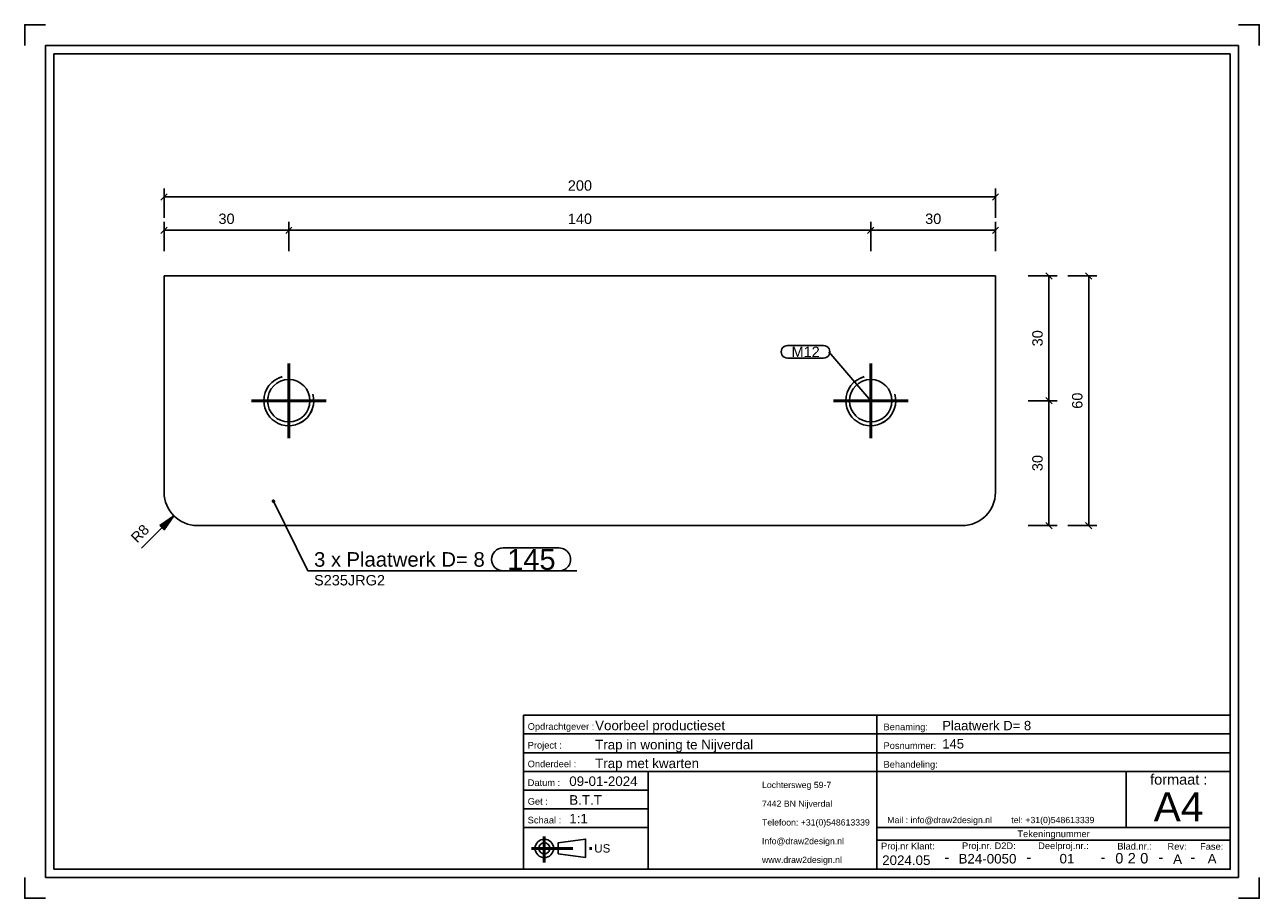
# Model space of a CAD drawing. Header units: millimetres. Extents: x 446 to 743, y -362 to -152.
import ezdxf
from ezdxf.enums import TextEntityAlignment as Align

# ---------------------------------------------------------------- set-up
doc = ezdxf.new("R2010")
doc.units = ezdxf.units.MM
doc.linetypes.add('STRICHPUNKT2', pattern=[18.5, 10, -4, 0.5, -4])
doc.layers.get('0').update_dxf_attribs({"linetype": 'CONTINUOUS'})
for name, color, linetype in [('DIM49', 4, 'CONTINUOUS'), ('LE_RED', 1, 'CONTINUOUS'), ('TXT_ALL', 7, 'CONTINUOUS'), ('TXT_DIM49', 2, 'CONTINUOUS'), ('TXT_YELLOW', 2, 'CONTINUOUS')]:
    doc.layers.add(name, color=color, linetype=linetype)
doc.layers.add('LE_ALL', color=7, linetype='CONTINUOUS', lineweight=50)
doc.styles.add('ARIAL', font='arial.ttf')

# ---------------------------------------------------------------- blocks, each defined once
blk = doc.blocks.new('TFIELD_00004', base_point=(717.97, -340.46))
at = {"layer": 'TXT_YELLOW', "style": 'ARIAL'}
blk.add_text('A4', height=7, dxfattribs=at).set_placement((717.97, -340.46), align=Align.MIDDLE_LEFT)
blk = doc.blocks.new('FLEX_00003', base_point=(723.88, -345.46))
blk.add_blockref('TFIELD_00004', (717.97, -340.46))
blk = doc.blocks.new('TFIELD_00007', base_point=(653.88, -343.64))
at = {"layer": 'TXT_YELLOW', "style": 'ARIAL'}
blk.add_text('Mail : info@draw2design.nl        tel: +31(0)548613339', height=1.5, dxfattribs=at).set_placement((653.88, -343.64), align=Align.MIDDLE_LEFT)
blk = doc.blocks.new('FLEX_00006', base_point=(653.88, -344.89))
blk.add_blockref('TFIELD_00007', (653.88, -343.64))
blk = doc.blocks.new('DRAW2DESIGNLOGO_00005', base_point=(653.81, -341.97))
blk.add_blockref('FLEX_00006', (653.88, -344.89))
blk = doc.blocks.new('TFIELD_00011', base_point=(583.38, -350.46))
at = {"layer": 'TXT_YELLOW', "style": 'ARIAL'}
blk.add_text('US', height=2, dxfattribs=at).set_placement((583.38, -350.46), align=Align.MIDDLE_LEFT)
blk = doc.blocks.new('FLEX_00010', base_point=(583.38, -350.46))
blk.add_blockref('TFIELD_00011', (583.38, -350.46))
blk = doc.blocks.new('US_00009', base_point=(572.71, -350.46))
blk.add_line((574.73, -351.79), (581.29, -352.68))
blk.add_lwpolyline([(574.73, -351.79), (574.73, -349.12), (581.29, -348.24), (581.29, -352.68)])
for radius in [2.22, 1.33]:
    blk.add_circle((571.38, -350.46), radius)
at = {"layer": 'LE_ALL', "color": 1, "linetype": 'STRICHPUNKT2'}
for p, q in [((568.27, -350.46), (583.14, -350.46)), ((571.38, -347.64), (571.38, -353.86))]:
    blk.add_line(p, q, dxfattribs=at)
blk.add_blockref('FLEX_00010', (583.38, -350.46))
blk = doc.blocks.new('TFIELD_00014', base_point=(623.75, -353.21))
at = {"layer": 'TXT_YELLOW', "style": 'ARIAL'}
for s, p in [('Lochtersweg 59-7', (623.75, -335.21)), ('7442 BN Nijverdal', (623.75, -339.71)), ('Telefoon: +31(0)548613339', (623.75, -344.21)), ('Info@draw2design.nl', (623.75, -348.71)), ('www.draw2design.nl', (623.75, -353.21))]:
    blk.add_text(s, height=1.5, dxfattribs=at).set_placement(p, align=Align.MIDDLE_LEFT)
blk = doc.blocks.new('FLEX_00013', base_point=(636.57, -355.46))
blk.add_blockref('TFIELD_00014', (623.75, -353.21))
blk = doc.blocks.new('D2D_00012', base_point=(596.63, -353.6))
blk.add_blockref('FLEX_00013', (636.57, -355.46))
blk = doc.blocks.new('SCHRIFE_00016', base_point=(577.38, -335.46))
for p, q in [((566.38, -318.46), (651.38, -318.46)), ((651.38, -318.46), (736.38, -318.46)), ((651.38, -355.46), (651.38, -318.46)), ((736.38, -318.46), (736.38, -355.46)), ((566.38, -322.96), (651.38, -322.96)), ((651.38, -322.96), (736.38, -322.96)), ((566.38, -327.46), (651.38, -327.46)), ((651.38, -327.46), (736.38, -327.46)), ((566.38, -331.96), (736.38, -331.96)), ((596.38, -331.96), (596.38, -355.46)), ((711.38, -331.96), (711.38, -345.46)), ((596.38, -336.46), (566.38, -336.46)), ((596.38, -340.96), (566.38, -340.96)), ((596.38, -345.46), (566.38, -345.46)), ((736.38, -345.46), (651.38, -345.46)), ((736.38, -348.46), (651.38, -348.46))]:
    blk.add_line(p, q)
blk.add_lwpolyline([(736.38, -355.46), (566.38, -355.46), (566.38, -318.46)])
at = {"layer": 'TXT_YELLOW', "style": 'ARIAL'}
for s, height, p in [('Voorbeel productieset', 2.3, (583.6, -322.06)), ('Plaatwerk D= 8', 2.25, (667.1, -322.06)), ('Trap in woning te Nijverdal', 2.3, (583.6, -326.66)), ('145', 2.25, (667.1, -326.45)), ('Trap met kwarten', 2.3, (583.6, -331.16)), ('09-01-2024', 2.3, (577.38, -335.46)), ('B.T.T', 2.3, (577.38, -339.96)), ('1:1', 2.3, (577.38, -344.46))]:
    blk.add_text(s, height=height, dxfattribs=at).set_placement(p)
for s, height, p in [('2024.05', 2.3, (658.46, -354.46)), ('-', 2.5, (668.21, -353.8)), ('B24-0050', 2.3, (677.98, -354.1)), ('-', 2.5, (687.95, -353.8)), ('01', 2.3, (697.11, -354.08)), ('-', 2.5, (705.78, -353.8)), ('-', 2.5, (719.71, -353.8)), ('A', 2.3, (723.72, -354.19)), ('-', 2.5, (727.37, -353.8)), ('A', 2.3, (732.02, -354.09))]:
    blk.add_text(s, height=height, dxfattribs=at).set_placement(p, align=Align.CENTER)
blk = doc.blocks.new('TFIELD_00020', base_point=(714.73, -352.83))
at = {"layer": 'TXT_ALL', "style": 'ARIAL'}
blk.add_text('0', height=2.5, dxfattribs=at).set_placement((714.73, -352.83), align=Align.MIDDLE_LEFT)
blk = doc.blocks.new('0_00019')
blk.add_blockref('TFIELD_00020', (714.73, -352.83))
blk = doc.blocks.new('TELLER1_00018')
blk.add_blockref('0_00019', (0, 0))
blk = doc.blocks.new('TFIELD_00023', base_point=(711.73, -352.83))
at = {"layer": 'TXT_ALL', "style": 'ARIAL'}
blk.add_text('2', height=2.5, dxfattribs=at).set_placement((711.73, -352.83), align=Align.MIDDLE_LEFT)
blk = doc.blocks.new('2_00022')
blk.add_blockref('TFIELD_00023', (711.73, -352.83))
blk = doc.blocks.new('TELLER2_00021')
blk.add_blockref('2_00022', (0, 0))
blk = doc.blocks.new('TFIELD_00026', base_point=(708.73, -352.83))
at = {"layer": 'TXT_ALL', "style": 'ARIAL'}
blk.add_text('0', height=2.5, dxfattribs=at).set_placement((708.73, -352.83), align=Align.MIDDLE_LEFT)
blk = doc.blocks.new('0_00025')
blk.add_blockref('TFIELD_00026', (708.73, -352.83))
blk = doc.blocks.new('TELLER3_00024')
blk.add_blockref('0_00025', (0, 0))
blk = doc.blocks.new('NL_00027', base_point=(567.38, -321.96))
at = {"layer": 'TXT_ALL', "color": 1, "style": 'ARIAL'}
blk.add_text('Tekeningnummer', height=1.6, dxfattribs=at).set_placement((693.88, -346.96), align=Align.MIDDLE_CENTER)
at = {"layer": 'TXT_YELLOW', "style": 'ARIAL'}
for s, p in [('Opdrachtgever :', (567.38, -321.96)), ('Benaming:', (652.98, -322.06)), ('Project :', (567.38, -326.46)), ('Posnummer:', (652.98, -326.56)), ('Onderdeel :', (567.38, -330.96)), ('Behandeling:', (652.98, -331.06)), ('Datum :', (567.38, -335.46)), ('Get :', (567.38, -339.96)), ('Schaal :', (567.38, -344.46)), ('Proj.nr Klant:', (652.38, -350.7)), ('Proj.nr. D2D:', (671.86, -350.63)), ('Deelproj.nr.:', (690.18, -350.63)), ('Blad.nr.:', (709.22, -350.74)), ('Rev:', (721.29, -350.79)), ('Fase:', (729.13, -350.79))]:
    blk.add_text(s, height=1.6, dxfattribs=at).set_placement(p)
blk.add_text('formaat :', height=2.5, dxfattribs=at).set_placement((724, -335.14), align=Align.CENTER)
blk = doc.blocks.new('SCHRIFE_00015')
for name, p in [('SCHRIFE_00016', (577.38, -335.46)), ('NL_00027', (567.38, -321.96)), ('TELLER3_00024', (0, 0)), ('TELLER2_00021', (0, 0)), ('TELLER1_00018', (0, 0))]:
    blk.add_blockref(name, p)
blk = doc.blocks.new('DINA4Q_00002', base_point=(736.38, -159.46))
for p, q in [((453.38, -355.46), (453.38, -159.46)), ((453.38, -159.46), (736.38, -159.46)), ((738.38, -157.46), (738.38, -357.46)), ((451.38, -357.46), (738.38, -357.46))]:
    blk.add_line(p, q)
for points in [[(446.38, -157.46), (446.38, -152.46), (451.38, -152.46)], [(738.38, -152.46), (743.38, -152.46), (743.38, -157.46)], [(451.38, -357.46), (451.38, -157.46), (738.38, -157.46)], [(736.38, -159.46), (736.38, -355.46), (453.38, -355.46)], [(446.38, -357.46), (446.38, -362.46), (451.38, -362.46)], [(738.38, -362.46), (743.38, -362.46), (743.38, -357.46)]]:
    blk.add_lwpolyline(points)
for name, p in [('SCHRIFE_00015', (0, 0)), ('D2D_00012', (596.63, -353.6)), ('FLEX_00003', (723.88, -345.46)), ('DRAW2DESIGNLOGO_00005', (653.81, -341.97)), ('US_00009', (572.71, -350.46))]:
    blk.add_blockref(name, p)
blk = doc.blocks.new('_ZBL0018_00001')
blk.add_blockref('DINA4Q_00002', (736.38, -159.46))
blk = doc.blocks.new('SHAPE_00042', base_point=(649.91, -242.86))
at = {"layer": 'DIM49', "color": 3}
for p, q in [((629.85, -229.6), (638.57, -229.6)), ((649.91, -242.86), (639.82, -231.1)), ((638.57, -232.6), (629.85, -232.6))]:
    blk.add_line(p, q, dxfattribs=at)
for centre, start_param, end_param in [((629.85, -231.1), 1.570796, 4.712389), ((638.57, -231.1), 4.712389, 7.853982)]:
    blk.add_ellipse(centre, major_axis=(1.5, 0), ratio=1, start_param=start_param, end_param=end_param, dxfattribs=at)
at = {"layer": 'TXT_DIM49', "style": 'ARIAL'}
blk.add_text('M12', height=2.5, dxfattribs=at).set_placement((630.85, -231.1), align=Align.MIDDLE_LEFT)
blk = doc.blocks.new('_D1', base_point=(473.43, -277.22))
at = {"layer": 'DIM49', "color": 1}
for p, q in [((482.26, -270.52), (474.49, -278.28)), ((478.95, -272.77), (480.71, -272.77)), ((480.57, -272.97), (479.06, -272.97)), ((479.25, -272.57), (480.85, -272.57)), ((480.44, -273.17), (479.26, -273.17)), ((479.54, -272.37), (480.98, -272.37)), ((479.83, -272.17), (481.12, -272.17)), ((480.12, -271.97), (481.26, -271.97)), ((480.42, -271.77), (481.39, -271.77)), ((480.71, -271.57), (481.53, -271.57)), ((481, -271.37), (481.67, -271.37)), ((481.29, -271.17), (481.8, -271.17)), ((481.58, -270.97), (481.94, -270.97)), ((481.88, -270.77), (482.08, -270.77)), ((482.17, -270.57), (482.21, -270.57)), ((480.3, -273.37), (479.46, -273.37)), ((480.16, -273.57), (479.66, -273.57)), ((480.03, -273.77), (479.86, -273.77))]:
    blk.add_line(p, q, dxfattribs=at)
blk.add_lwpolyline([(478.9, -272.81), (482.26, -270.52), (479.96, -273.87)], close=True, dxfattribs=at)
at = {"layer": 'TXT_DIM49', "style": 'ARIAL'}
for s, p in [('8', (475.19, -275.46)), ('R', (473.43, -277.22))]:
    blk.add_text(s, height=2.5, rotation=45.0001, dxfattribs=at).set_placement(p)
blk = doc.blocks.new('_D2', base_point=(492.99, -200.36))
at = {"layer": 'DIM49', "color": 1}
for p, q in [((480.66, -201.11), (479.16, -202.61)), ((479.91, -206.86), (479.91, -199.86)), ((479.91, -201.86), (509.91, -201.86)), ((509.16, -202.61), (510.66, -201.11)), ((509.91, -206.86), (509.91, -199.86))]:
    blk.add_line(p, q, dxfattribs=at)
at = {"layer": 'TXT_DIM49', "style": 'ARIAL'}
blk.add_text('30', height=2.5, dxfattribs=at).set_placement((492.99, -200.36))
blk = doc.blocks.new('_D3', base_point=(577.03, -200.36))
at = {"layer": 'DIM49', "color": 1}
for p, q in [((510.66, -201.11), (509.16, -202.61)), ((509.91, -206.86), (509.91, -199.86)), ((509.91, -201.86), (649.91, -201.86)), ((649.16, -202.61), (650.66, -201.11)), ((649.91, -206.86), (649.91, -199.86))]:
    blk.add_line(p, q, dxfattribs=at)
at = {"layer": 'TXT_DIM49', "style": 'ARIAL'}
blk.add_text('140', height=2.5, dxfattribs=at).set_placement((577.03, -200.36))
blk = doc.blocks.new('_D4', base_point=(662.99, -200.36))
at = {"layer": 'DIM49', "color": 1}
for p, q in [((650.66, -201.11), (649.16, -202.61)), ((649.91, -206.86), (649.91, -199.86)), ((649.91, -201.86), (679.91, -201.86)), ((679.16, -202.61), (680.66, -201.11)), ((679.91, -206.86), (679.91, -199.86))]:
    blk.add_line(p, q, dxfattribs=at)
at = {"layer": 'TXT_DIM49', "style": 'ARIAL'}
blk.add_text('30', height=2.5, dxfattribs=at).set_placement((662.99, -200.36))
blk = doc.blocks.new('_D5', base_point=(577.03, -192.36))
at = {"layer": 'DIM49', "color": 1}
for p, q in [((479.91, -198.86), (479.91, -191.86)), ((679.91, -198.86), (679.91, -191.86)), ((480.66, -193.11), (479.16, -194.61)), ((479.91, -193.86), (679.91, -193.86)), ((679.16, -194.61), (680.66, -193.11))]:
    blk.add_line(p, q, dxfattribs=at)
at = {"layer": 'TXT_DIM49', "style": 'ARIAL'}
blk.add_text('200', height=2.5, dxfattribs=at).set_placement((577.03, -192.36))
blk = doc.blocks.new('_D6', base_point=(691.26, -259.78))
at = {"layer": 'DIM49', "color": 1}
for p, q in [((687.76, -242.86), (694.76, -242.86)), ((693.51, -243.61), (692.01, -242.11)), ((692.76, -272.86), (692.76, -242.86)), ((687.76, -272.86), (694.76, -272.86)), ((692.01, -272.11), (693.51, -273.61))]:
    blk.add_line(p, q, dxfattribs=at)
at = {"layer": 'TXT_DIM49', "style": 'ARIAL'}
blk.add_text('30', height=2.5, rotation=90.0002, dxfattribs=at).set_placement((691.26, -259.78))
blk = doc.blocks.new('_D7', base_point=(691.26, -229.78))
at = {"layer": 'DIM49', "color": 1}
for p, q in [((687.76, -212.86), (694.76, -212.86)), ((693.51, -213.61), (692.01, -212.11)), ((692.76, -242.86), (692.76, -212.86)), ((687.76, -242.86), (694.76, -242.86)), ((692.01, -242.11), (693.51, -243.61))]:
    blk.add_line(p, q, dxfattribs=at)
at = {"layer": 'TXT_DIM49', "style": 'ARIAL'}
blk.add_text('30', height=2.5, rotation=90.0002, dxfattribs=at).set_placement((691.26, -229.78))
blk = doc.blocks.new('_D8', base_point=(700.83, -244.78))
at = {"layer": 'DIM49', "color": 1}
for p, q in [((697.33, -212.86), (704.33, -212.86)), ((703.08, -213.61), (701.58, -212.11)), ((702.33, -272.86), (702.33, -212.86)), ((697.33, -272.86), (704.33, -272.86)), ((701.58, -272.11), (703.08, -273.61))]:
    blk.add_line(p, q, dxfattribs=at)
at = {"layer": 'TXT_DIM49', "style": 'ARIAL'}
blk.add_text('60', height=2.5, rotation=90.0002, dxfattribs=at).set_placement((700.83, -244.78))
blk = doc.blocks.new('SHAPE_00051', base_point=(506.23, -267.02))
at = {"layer": 'DIM49', "color": 3}
for p, q in [((505.97, -266.98), (506.49, -266.98)), ((506.03, -267.18), (506.44, -267.18)), ((506.34, -266.78), (506.12, -266.78)), ((506.23, -267.02), (514.48, -283.75)), ((561.44, -278.25), (574.96, -278.25)), ((514.48, -283.75), (579.21, -283.75)), ((574.96, -283.75), (561.44, -283.75))]:
    blk.add_line(p, q, dxfattribs=at)
blk.add_lwpolyline([(506.06, -266.82), (506.01, -266.87), (505.98, -266.93), (505.97, -267), (505.97, -267.07), (505.99, -267.13), (506.03, -267.19), (506.08, -267.24), (506.15, -267.27), (506.21, -267.28), (506.28, -267.28), (506.35, -267.25), (506.4, -267.22), (506.45, -267.16), (506.48, -267.1), (506.49, -267.04), (506.49, -266.97), (506.47, -266.9), (506.43, -266.84), (506.38, -266.8), (506.32, -266.77), (506.25, -266.76), (506.18, -266.76), (506.11, -266.78)], close=True, dxfattribs=at)
for centre, start_param, end_param in [((561.44, -281), 3.141593, 6.283185), ((574.96, -281), 0, 3.141593)]:
    blk.add_ellipse(centre, major_axis=(0, -2.75), ratio=1, start_param=start_param, end_param=end_param, dxfattribs=at)
at = {"layer": 'TXT_DIM49', "style": 'ARIAL'}
for s, height, p in [('Plaatwerk D= 8', 3.5, (523.77, -281)), ('145', 5, (562.44, -281)), ('3 x', 3.5, (515.98, -281)), ('S235JRG2', 2.5, (515.98, -286))]:
    blk.add_text(s, height=height, dxfattribs=at).set_placement(p, align=Align.MIDDLE_LEFT)
blk = doc.blocks.new('Plaatwerk D_ 8_00034', base_point=(643.91, -242.86))
for p, q in [((479.91, -264.86), (479.91, -212.86)), ((671.91, -272.86), (487.91, -272.86))]:
    blk.add_line(p, q)
blk.add_lwpolyline([(679.91, -264.86), (679.91, -212.86), (479.91, -212.86)])
for centre, start, end in [((487.91, -264.86), 180, -90), ((671.91, -264.86), -90, 0)]:
    blk.add_arc(centre, 8, start, end)
at = {"layer": 'LE_RED'}
for centre, start, end in [((509.91, -242.86), 105.0701, 180), ((649.91, -242.86), 105.0701, 180), ((509.91, -242.86), 180, 15.0701), ((649.91, -242.86), 180, 15.0701)]:
    blk.add_arc(centre, 6, start, end, dxfattribs=at)
for name, p in [('_D5', (577.03, -192.36)), ('_D2', (492.99, -200.36)), ('_D3', (577.03, -200.36)), ('_D4', (662.99, -200.36)), ('_D7', (691.26, -229.78)), ('_D8', (700.83, -244.78)), ('SHAPE_00042', (649.91, -242.86)), ('_D6', (691.26, -259.78)), ('SHAPE_00051', (506.23, -267.02)), ('_D1', (473.43, -277.22))]:
    blk.add_blockref(name, p)
blk = doc.blocks.new('DIN 13-M12_00036', base_point=(509.91, -237.76))
for centre in [(509.91, -242.86), (649.91, -242.86)]:
    blk.add_circle(centre, 5.1)
at = {"layer": 'LE_RED'}
for points in [[(515.71, -241.3, -1.140985), (503.91, -242.86, -0.339113), (508.35, -237.06)], [(655.71, -241.3, -1.140985), (643.91, -242.86, -0.339113), (648.35, -237.06)]]:
    blk.add_lwpolyline(points, format="xyb", dxfattribs=at)
blk = doc.blocks.new('DIN 13-M12_00035')
blk.add_blockref('DIN 13-M12_00036', (509.91, -237.76))
blk = doc.blocks.new('_00038', base_point=(509.91, -242.86))
at = {"layer": 'LE_ALL', "color": 1, "linetype": 'STRICHPUNKT2'}
for p, q in [((509.91, -242.86), (509.91, -233.86)), ((509.91, -242.86), (509.91, -233.86)), ((649.91, -242.86), (649.91, -233.86)), ((649.91, -242.86), (649.91, -233.86)), ((509.91, -242.86), (500.91, -242.86)), ((509.91, -242.86), (500.91, -242.86)), ((509.91, -242.86), (509.91, -251.86)), ((509.91, -242.86), (518.91, -242.86)), ((509.91, -242.86), (509.91, -251.86)), ((509.91, -242.86), (518.91, -242.86)), ((649.91, -242.86), (640.91, -242.86)), ((649.91, -242.86), (640.91, -242.86)), ((649.91, -242.86), (649.91, -251.86)), ((649.91, -242.86), (658.91, -242.86)), ((649.91, -242.86), (649.91, -251.86)), ((649.91, -242.86), (658.91, -242.86))]:
    blk.add_line(p, q, dxfattribs=at)
blk = doc.blocks.new('_00037')
blk.add_blockref('_00038', (509.91, -242.86))
blk = doc.blocks.new('Plaatwerk D_ 8_00033')
for name, p in [('Plaatwerk D_ 8_00034', (643.91, -242.86)), ('_00037', (0, 0)), ('DIN 13-M12_00035', (0, 0))]:
    blk.add_blockref(name, p)
blk = doc.blocks.new('Trapboom_00032')
blk.add_blockref('Plaatwerk D_ 8_00033', (0, 0))
blk = doc.blocks.new('BNR 14_00031')
blk.add_blockref('Trapboom_00032', (0, 0))
blk = doc.blocks.new('Breda_00030')
blk.add_blockref('BNR 14_00031', (0, 0))
blk = doc.blocks.new('_A3D0022_00029')
blk.add_blockref('Breda_00030', (0, 0))
blk = doc.blocks.new('_ANS0022_00028')
blk.add_blockref('_A3D0022_00029', (0, 0))

msp = doc.modelspace()

# ---------------------------------------------------------------- block references
for name in ['_ZBL0018_00001', '_ANS0022_00028']:
    msp.add_blockref(name, (0, 0))

doc.saveas('drawing.dxf')
